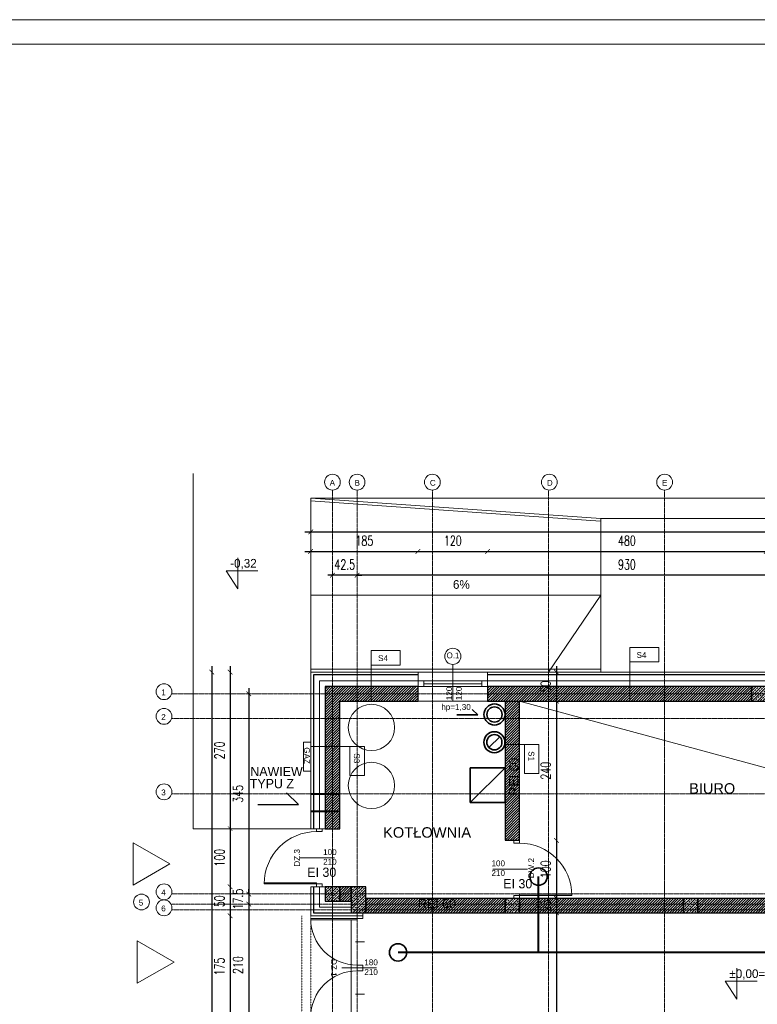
# Model space of a CAD drawing. Header units: millimetres. Extents: x -115268 to 140687, y -37779 to 24471.
# Tile 95 of 256: x 51179 to 52450, y -4789 to -3092. Entities that reach past the tile are written whole.
import ezdxf
from ezdxf.enums import TextEntityAlignment as Align

# ---------------------------------------------------------------- set-up
doc = ezdxf.new("R2010")
doc.units = ezdxf.units.MM
doc.header["$PDMODE"] = 2
doc.header["$PDSIZE"] = 1
for name, pattern in [('0.5_0.5', [10, 5, -5]), ('AUSGEZOGEN', [0]), ('DASHDOT', [1, 0.5, -0.25, 0, -0.25]), ('DASHED', [19.05, 12.7, -6.35])]:
    doc.linetypes.add(name, pattern=pattern)
doc.layers.get('0').update_dxf_attribs({"lineweight": 9})
for name, color, linetype, lineweight in [('A opis', 1, 'Continuous', 13), ('A stolarka', 4, 'Continuous', 9), ('A_CIENKA', 7, 'Continuous', 9), ('A_HATCH', 8, 'Continuous', 9), ('A_IZOLACJA', 8, 'ZIGZAG', 9), ('A_KONSTRUKCJA', 3, 'Continuous', 25), ('A_MUROWANE', 30, 'Continuous', 25), ('A_OSIE', 1, 'DASHDOT', 9), ('A_PRZERYW', 8, 'DASHED', 9), ('A_WIDOK', 253, 'Continuous', 9), ('\x9dciany', 7, 'Continuous', 9)]:
    doc.layers.add(name, color=color, linetype=linetype, lineweight=lineweight)
doc.layers.add('A_WYMIAR', color=253, linetype='Continuous', lineweight=5, transparency=0.2)
doc.styles.add('Arial', font='arial.ttf')
doc.styles.add('Arial CE', font='arial.ttf')
doc.styles.add('romans 1-100', font='romans.shx', dxfattribs={"width": 0.7, "height": 17})
doc.linetypes.add('ZIGZAG', pattern='A,0.00254,-5.08,[131,ltypeshp.shx,S=5.08,R=0,X=-5.08,Y=0],-10.16,[131,ltypeshp.shx,S=5.08,R=180,X=5.08,Y=0],-5.08', length=20.32254)
doc.dimstyles.new('___SKALA_1_100', dxfattribs={"dimscale": 10, "dimtxt": 17, "dimasz": 0.8, "dimexe": 2, "dimexo": 2, "dimgap": 1, "dimtad": 1, "dimdec": 4, "dimrnd": 0.5, "dimdsep": 46, "dimtxsty": 'romans 1-100', "dimblk": 'ARCHTICK', "dimcen": 0.1, "dimdle": 1, "dimse1": 1, "dimse2": 1, "dimadec": 0, "dimazin": 0, "dimtfac": 1, "dimtdec": 4, "dimtix": 1, "dimtmove": 0, "dimatfit": 3, "dimldrblk": 'ARCHTICK', "dimfxl": 6, "dimfxlon": 1, "dimtolj": 1, "dimarcsym": 0})
pattern_1 = [(45, (0, -25), (-4.4901, 4.4901), []), (45, (4.49, -25), (-4.4901, 4.4901), [3.175, -1.5875])]

# ---------------------------------------------------------------- blocks, each defined once
blk = doc.blocks.new('AnonymMegaMac_nNn034')
at = {"layer": 'A stolarka', "color": 3, "linetype": 'AUSGEZOGEN', "lineweight": 0}
blk.add_line((37997.8, -7034.6), (37982.8, -7034.6), dxfattribs=at)
at = {"layer": 'A stolarka', "color": 7, "linetype": 'AUSGEZOGEN', "lineweight": 0}
for points in [[(37985.3, -6989.6), (37985.3, -6984.6), (37995.3, -6984.6), (37995.3, -6989.6)], [(37985.3, -7084.6), (37985.3, -7079.6), (37995.3, -7079.6), (37995.3, -7084.6)], [(37995.3, -7079.6), (37995.3, -7077.6), (38085.3, -7077.6), (38085.3, -7079.6)]]:
    blk.add_lwpolyline(points, close=True, dxfattribs=at)
at = {"layer": 'A stolarka', "color": 8, "linetype": 'AUSGEZOGEN', "lineweight": 0}
blk.add_arc((37995.3, -7079.6), 90, 360, 90, dxfattribs=at)
blk = doc.blocks.new('AnonymMegaMac_nNn045')
at = {"layer": 'A stolarka', "color": 3, "linetype": 'AUSGEZOGEN', "lineweight": 0}
blk.add_line((37642.8, -7014.6), (37657.8, -7014.6), dxfattribs=at)
at = {"layer": 'A stolarka', "color": 7, "linetype": 'AUSGEZOGEN', "lineweight": 0}
for points in [[(37655.3, -6969.6), (37655.3, -6964.6), (37645.3, -6964.6), (37645.3, -6969.6)], [(37645.3, -7059.6), (37645.3, -7057.6), (37555.3, -7057.6), (37555.3, -7059.6)], [(37655.3, -7064.6), (37655.3, -7059.6), (37645.3, -7059.6), (37645.3, -7064.6)]]:
    blk.add_lwpolyline(points, close=True, dxfattribs=at)
at = {"layer": 'A stolarka', "color": 8, "linetype": 'AUSGEZOGEN', "lineweight": 0}
blk.add_arc((37645.3, -7059.6), 90, 90, 180, dxfattribs=at)
blk = doc.blocks.new('AnonymMegaMac_nNn055')
at = {"layer": 'A stolarka', "color": 3, "linetype": 'AUSGEZOGEN', "lineweight": 0}
blk.add_line((37712.8, -7159.6), (37727.8, -7159.6), dxfattribs=at)
at = {"layer": 'A stolarka', "color": 7, "linetype": 'AUSGEZOGEN', "lineweight": 0}
for points in [[(37715.3, -7119.6), (37715.3, -7121.6), (37635.3, -7121.6), (37635.3, -7119.6)], [(37725.3, -7114.6), (37725.3, -7119.6), (37715.3, -7119.6), (37715.3, -7114.6)], [(37725.3, -7199.6), (37725.3, -7204.6), (37715.3, -7204.6), (37715.3, -7199.6)]]:
    blk.add_lwpolyline(points, close=True, dxfattribs=at)
at = {"layer": 'A stolarka', "color": 8, "linetype": 'AUSGEZOGEN', "lineweight": 0}
blk.add_arc((37715.3, -7119.6), 80, 180, 270, dxfattribs=at)
blk = doc.blocks.new('AnonymMegaMac_nNn056')
at = {"layer": 'A stolarka', "color": 3, "linetype": 'AUSGEZOGEN', "lineweight": 0}
blk.add_line((37712.8, -7249.6), (37727.8, -7249.6), dxfattribs=at)
at = {"layer": 'A stolarka', "color": 7, "linetype": 'AUSGEZOGEN', "lineweight": 0}
for points in [[(37725.3, -7209.6), (37725.3, -7204.6), (37715.3, -7204.6), (37715.3, -7209.6)], [(37715.3, -7289.6), (37715.3, -7287.6), (37635.3, -7287.6), (37635.3, -7289.6)], [(37725.3, -7294.6), (37725.3, -7289.6), (37715.3, -7289.6), (37715.3, -7294.6)]]:
    blk.add_lwpolyline(points, close=True, dxfattribs=at)
at = {"layer": 'A stolarka', "color": 8, "linetype": 'AUSGEZOGEN', "lineweight": 0}
blk.add_arc((37715.3, -7289.6), 80, 90, 180, dxfattribs=at)
blk = doc.blocks.new('_ArchTick')
at = {"color": 0, "linetype": 'ByBlock', "const_width": 0.15}
blk.add_lwpolyline([(-0.5, -0.5), (0.5, 0.5)], dxfattribs=at)
blk = doc.blocks.new('*D305')
at = {"layer": 'A_WYMIAR', "color": 0, "lineweight": -2, "transparency": 16777216}
blk.add_line((51670.5, -3975.1), (54060.5, -3975.1), dxfattribs=at)
at = {"layer": 'Defpoints', "color": 0, "transparency": 16777216}
for p in [(54050.5, -3975.1), (51680.5, -4216.6), (54050.5, -4216.6)]:
    blk.add_point(p, dxfattribs=at)
at = {"layer": 'A_WYMIAR', "color": 0, "lineweight": -2, "transparency": 16777216, "xscale": 8, "yscale": 8, "zscale": 8, "rotation": 180}
blk.add_blockref('_ArchTick', (51680.5, -3975.1), dxfattribs=at)
at = {"layer": 'A_WYMIAR', "color": 0, "lineweight": -2, "transparency": 16777216, "xscale": 8, "yscale": 8, "zscale": 8}
blk.add_blockref('_ArchTick', (54050.5, -3975.1), dxfattribs=at)
at = {"layer": 'A_WYMIAR', "color": 0, "transparency": 16777216, "insert": (52865.5, -3956.6), "char_height": 17, "attachment_point": 5, "style": 'romans 1-100'}
blk.add_mtext('\\A1;2370', dxfattribs=at)
blk = doc.blocks.new('*D306')
at = {"layer": 'A_WYMIAR', "color": 0, "lineweight": -2, "transparency": 16777216}
blk.add_line((51670.5, -4008.7), (51875.5, -4008.7), dxfattribs=at)
at = {"layer": 'Defpoints', "color": 0, "transparency": 16777216}
for p in [(51865.5, -4008.7), (51680.5, -4216.6), (51865.5, -4216.6)]:
    blk.add_point(p, dxfattribs=at)
at = {"layer": 'A_WYMIAR', "color": 0, "lineweight": -2, "transparency": 16777216, "xscale": 8, "yscale": 8, "zscale": 8, "rotation": 180}
blk.add_blockref('_ArchTick', (51680.5, -4008.7), dxfattribs=at)
at = {"layer": 'A_WYMIAR', "color": 0, "lineweight": -2, "transparency": 16777216, "xscale": 8, "yscale": 8, "zscale": 8}
blk.add_blockref('_ArchTick', (51865.5, -4008.7), dxfattribs=at)
at = {"layer": 'A_WYMIAR', "color": 0, "transparency": 16777216, "insert": (51773, -3990.2), "char_height": 17, "attachment_point": 5, "style": 'romans 1-100'}
blk.add_mtext('\\A1;185', dxfattribs=at)
blk = doc.blocks.new('*D307')
at = {"layer": 'A_WYMIAR', "color": 0, "lineweight": -2, "transparency": 16777216}
blk.add_line((51855.5, -4008.7), (51995.5, -4008.7), dxfattribs=at)
at = {"layer": 'Defpoints', "color": 0, "transparency": 16777216}
for p in [(51985.5, -4008.7), (51865.5, -4216.6), (51985.5, -4216.6)]:
    blk.add_point(p, dxfattribs=at)
at = {"layer": 'A_WYMIAR', "color": 0, "lineweight": -2, "transparency": 16777216, "xscale": 8, "yscale": 8, "zscale": 8, "rotation": 180}
blk.add_blockref('_ArchTick', (51865.5, -4008.7), dxfattribs=at)
at = {"layer": 'A_WYMIAR', "color": 0, "lineweight": -2, "transparency": 16777216, "xscale": 8, "yscale": 8, "zscale": 8}
blk.add_blockref('_ArchTick', (51985.5, -4008.7), dxfattribs=at)
at = {"layer": 'A_WYMIAR', "color": 0, "transparency": 16777216, "insert": (51925.5, -3990.2), "char_height": 17, "attachment_point": 5, "style": 'romans 1-100'}
blk.add_mtext('\\A1;120', dxfattribs=at)
blk = doc.blocks.new('*D308')
at = {"layer": 'A_WYMIAR', "color": 0, "lineweight": -2, "transparency": 16777216}
blk.add_line((51975.5, -4008.7), (52475.5, -4008.7), dxfattribs=at)
at = {"layer": 'Defpoints', "color": 0, "transparency": 16777216}
for p in [(52465.5, -4008.7), (51985.5, -4216.6), (52465.5, -4216.6)]:
    blk.add_point(p, dxfattribs=at)
at = {"layer": 'A_WYMIAR', "color": 0, "lineweight": -2, "transparency": 16777216, "xscale": 8, "yscale": 8, "zscale": 8, "rotation": 180}
blk.add_blockref('_ArchTick', (51985.5, -4008.7), dxfattribs=at)
at = {"layer": 'A_WYMIAR', "color": 0, "lineweight": -2, "transparency": 16777216, "xscale": 8, "yscale": 8, "zscale": 8}
blk.add_blockref('_ArchTick', (52465.5, -4008.7), dxfattribs=at)
at = {"layer": 'A_WYMIAR', "color": 0, "transparency": 16777216, "insert": (52225.5, -3990.2), "char_height": 17, "attachment_point": 5, "style": 'romans 1-100'}
blk.add_mtext('\\A1;480', dxfattribs=at)
blk = doc.blocks.new('*D326')
at = {"layer": 'A_WYMIAR', "color": 0, "lineweight": -2, "transparency": 16777216}
blk.add_line((52700.5, -4049.8), (51750.5, -4049.8), dxfattribs=at)
at = {"layer": 'Defpoints', "color": 0, "transparency": 16777216}
for p in [(51760.5, -4049.8), (51760.5, -4254.1), (52690.5, -4254.1)]:
    blk.add_point(p, dxfattribs=at)
at = {"layer": 'A_WYMIAR', "color": 0, "lineweight": -2, "transparency": 16777216, "xscale": 8, "yscale": 8, "zscale": 8, "rotation": 180}
blk.add_blockref('_ArchTick', (51760.5, -4049.8), dxfattribs=at)
at = {"layer": 'A_WYMIAR', "color": 0, "lineweight": -2, "transparency": 16777216, "xscale": 8, "yscale": 8, "zscale": 8}
blk.add_blockref('_ArchTick', (52690.5, -4049.8), dxfattribs=at)
at = {"layer": 'A_WYMIAR', "color": 0, "transparency": 16777216, "insert": (52225.5, -4031.3), "char_height": 17, "attachment_point": 5, "style": 'romans 1-100'}
blk.add_mtext('\\A1;930', dxfattribs=at)
blk = doc.blocks.new('*D327')
at = {"layer": 'A_WYMIAR', "color": 0, "lineweight": -2, "transparency": 16777216}
for p, q in [((51718, -4049.8), (51710, -4049.8)), ((51760.5, -4049.8), (51718, -4049.8)), ((51760.5, -4049.8), (51768.5, -4049.8))]:
    blk.add_line(p, q, dxfattribs=at)
at = {"layer": 'Defpoints', "color": 0, "transparency": 16777216}
for p in [(51718, -4049.8), (51718, -4254.1), (51760.5, -4254.1)]:
    blk.add_point(p, dxfattribs=at)
at = {"layer": 'A_WYMIAR', "color": 0, "lineweight": -2, "transparency": 16777216, "xscale": 8, "yscale": 8, "zscale": 8}
blk.add_blockref('_ArchTick', (51718, -4049.8), dxfattribs=at)
at = {"layer": 'A_WYMIAR', "color": 0, "lineweight": -2, "transparency": 16777216, "xscale": 8, "yscale": 8, "zscale": 8, "rotation": 180}
blk.add_blockref('_ArchTick', (51760.5, -4049.8), dxfattribs=at)
at = {"layer": 'A_WYMIAR', "color": 0, "transparency": 16777216, "insert": (51739.2, -4031.3), "char_height": 17, "attachment_point": 5, "style": 'romans 1-100'}
blk.add_mtext('\\A1;42.5', dxfattribs=at)
blk = doc.blocks.new('*D328')
at = {"layer": 'A_WYMIAR', "color": 0, "lineweight": -2, "transparency": 16777216}
blk.add_line((51510.1, -4206.6), (51510.1, -6646.6), dxfattribs=at)
at = {"layer": 'Defpoints', "color": 0, "transparency": 16777216}
for p in [(51680.5, -4216.6), (51510.1, -6636.6), (52680.5, -6636.6)]:
    blk.add_point(p, dxfattribs=at)
at = {"layer": 'A_WYMIAR', "color": 0, "lineweight": -2, "transparency": 16777216, "xscale": 8, "yscale": 8, "zscale": 8}
for p, rotation in [((51510.1, -4216.6), 90), ((51510.1, -6636.6), 270)]:
    blk.add_blockref('_ArchTick', p, dxfattribs=dict(at, rotation=rotation))
at = {"layer": 'A_WYMIAR', "color": 0, "transparency": 16777216, "insert": (51491.6, -5426.6), "char_height": 17, "attachment_point": 5, "rotation": 90, "style": 'romans 1-100'}
blk.add_mtext('\\A1;2420', dxfattribs=at)
blk = doc.blocks.new('*D185')
at = {"layer": 'A_WYMIAR', "color": 0, "lineweight": -2, "transparency": 16777216}
blk.add_line((51541.8, -4206.6), (51541.8, -4496.6), dxfattribs=at)
at = {"layer": 'Defpoints', "color": 0, "transparency": 16777216}
for p in [(51680.5, -4216.6), (51541.8, -4486.6), (51680.5, -4486.6)]:
    blk.add_point(p, dxfattribs=at)
at = {"layer": 'A_WYMIAR', "color": 0, "lineweight": -2, "transparency": 16777216, "xscale": 8, "yscale": 8, "zscale": 8}
for p, rotation in [((51541.8, -4216.6), 90), ((51541.8, -4486.6), 270)]:
    blk.add_blockref('_ArchTick', p, dxfattribs=dict(at, rotation=rotation))
at = {"layer": 'A_WYMIAR', "color": 0, "transparency": 16777216, "insert": (51523.3, -4351.6), "char_height": 17, "attachment_point": 5, "rotation": 90, "style": 'romans 1-100'}
blk.add_mtext('\\A1;270', dxfattribs=at)
blk = doc.blocks.new('*D186')
at = {"layer": 'A_WYMIAR', "color": 0, "lineweight": -2, "transparency": 16777216}
blk.add_line((51541.8, -4476.6), (51541.8, -4596.6), dxfattribs=at)
at = {"layer": 'Defpoints', "color": 0, "transparency": 16777216}
for p in [(51680.5, -4486.6), (51541.8, -4586.6), (51680.5, -4586.6)]:
    blk.add_point(p, dxfattribs=at)
at = {"layer": 'A_WYMIAR', "color": 0, "lineweight": -2, "transparency": 16777216, "xscale": 8, "yscale": 8, "zscale": 8}
for p, rotation in [((51541.8, -4486.6), 90), ((51541.8, -4586.6), 270)]:
    blk.add_blockref('_ArchTick', p, dxfattribs=dict(at, rotation=rotation))
at = {"layer": 'A_WYMIAR', "color": 0, "transparency": 16777216, "insert": (51523.3, -4536.6), "char_height": 17, "attachment_point": 5, "rotation": 90, "style": 'romans 1-100'}
blk.add_mtext('\\A1;100', dxfattribs=at)
blk = doc.blocks.new('*D187')
at = {"layer": 'A_WYMIAR', "color": 0, "lineweight": -2, "transparency": 16777216}
blk.add_line((51541.8, -4576.6), (51541.8, -4646.6), dxfattribs=at)
at = {"layer": 'Defpoints', "color": 0, "transparency": 16777216}
for p in [(51680.5, -4586.6), (51541.8, -4636.6), (51680.5, -4636.6)]:
    blk.add_point(p, dxfattribs=at)
at = {"layer": 'A_WYMIAR', "color": 0, "lineweight": -2, "transparency": 16777216, "xscale": 8, "yscale": 8, "zscale": 8}
for p, rotation in [((51541.8, -4586.6), 90), ((51541.8, -4636.6), 270)]:
    blk.add_blockref('_ArchTick', p, dxfattribs=dict(at, rotation=rotation))
at = {"layer": 'A_WYMIAR', "color": 0, "transparency": 16777216, "insert": (51523.3, -4611.6), "char_height": 17, "attachment_point": 5, "rotation": 90, "style": 'romans 1-100'}
blk.add_mtext('\\A1;50', dxfattribs=at)
blk = doc.blocks.new('*D188')
at = {"layer": 'A_WYMIAR', "color": 0, "lineweight": -2, "transparency": 16777216}
blk.add_line((51541.8, -4626.6), (51541.8, -4821.6), dxfattribs=at)
at = {"layer": 'Defpoints', "color": 0, "transparency": 16777216}
for p in [(51680.5, -4636.6), (51541.8, -4811.6), (51745.5, -4811.6)]:
    blk.add_point(p, dxfattribs=at)
at = {"layer": 'A_WYMIAR', "color": 0, "lineweight": -2, "transparency": 16777216, "xscale": 8, "yscale": 8, "zscale": 8}
for p, rotation in [((51541.8, -4636.6), 90), ((51541.8, -4811.6), 270)]:
    blk.add_blockref('_ArchTick', p, dxfattribs=dict(at, rotation=rotation))
at = {"layer": 'A_WYMIAR', "color": 0, "transparency": 16777216, "insert": (51523.3, -4724.1), "char_height": 17, "attachment_point": 5, "rotation": 90, "style": 'romans 1-100'}
blk.add_mtext('\\A1;175', dxfattribs=at)
blk = doc.blocks.new('*D208')
at = {"layer": 'A_WYMIAR', "color": 0, "lineweight": -2, "transparency": 16777216}
blk.add_line((51573.7, -4244.1), (51573.7, -4609.1), dxfattribs=at)
at = {"layer": 'Defpoints', "color": 0, "transparency": 16777216}
for p in [(51718, -4254.1), (51573.7, -4599.1), (51760.5, -4599.1)]:
    blk.add_point(p, dxfattribs=at)
at = {"layer": 'A_WYMIAR', "color": 0, "lineweight": -2, "transparency": 16777216, "xscale": 8, "yscale": 8, "zscale": 8}
for p, rotation in [((51573.7, -4254.1), 90), ((51573.7, -4599.1), 270)]:
    blk.add_blockref('_ArchTick', p, dxfattribs=dict(at, rotation=rotation))
at = {"layer": 'A_WYMIAR', "color": 0, "transparency": 16777216, "insert": (51555.2, -4426.6), "char_height": 17, "attachment_point": 5, "rotation": 90, "style": 'romans 1-100'}
blk.add_mtext('\\A1;345', dxfattribs=at)
blk = doc.blocks.new('*D209')
at = {"layer": 'A_WYMIAR', "color": 0, "lineweight": -2, "transparency": 16777216}
for p, q in [((51573.7, -4599.1), (51573.7, -4591.1)), ((51573.7, -4599.1), (51573.7, -4616.6)), ((51573.7, -4616.6), (51573.7, -4624.6))]:
    blk.add_line(p, q, dxfattribs=at)
at = {"layer": 'Defpoints', "color": 0, "transparency": 16777216}
for p in [(51760.5, -4599.1), (51573.7, -4616.6), (51760.5, -4616.6)]:
    blk.add_point(p, dxfattribs=at)
at = {"layer": 'A_WYMIAR', "color": 0, "lineweight": -2, "transparency": 16777216, "xscale": 8, "yscale": 8, "zscale": 8}
for p, rotation in [((51573.7, -4599.1), 270), ((51573.7, -4616.6), 90)]:
    blk.add_blockref('_ArchTick', p, dxfattribs=dict(at, rotation=rotation))
at = {"layer": 'A_WYMIAR', "color": 0, "transparency": 16777216, "insert": (51555.2, -4607.9), "char_height": 17, "attachment_point": 5, "rotation": 90, "style": 'romans 1-100'}
blk.add_mtext('\\A1;17.5', dxfattribs=at)
blk = doc.blocks.new('*D210')
at = {"layer": 'A_WYMIAR', "color": 0, "lineweight": -2, "transparency": 16777216}
blk.add_line((51573.7, -4606.6), (51573.7, -4836.6), dxfattribs=at)
at = {"layer": 'Defpoints', "color": 0, "transparency": 16777216}
for p in [(51760.5, -4616.6), (51573.7, -4826.6), (51760.5, -4826.6)]:
    blk.add_point(p, dxfattribs=at)
at = {"layer": 'A_WYMIAR', "color": 0, "lineweight": -2, "transparency": 16777216, "xscale": 8, "yscale": 8, "zscale": 8}
for p, rotation in [((51573.7, -4616.6), 90), ((51573.7, -4826.6), 270)]:
    blk.add_blockref('_ArchTick', p, dxfattribs=dict(at, rotation=rotation))
at = {"layer": 'A_WYMIAR', "color": 0, "transparency": 16777216, "insert": (51555.2, -4721.6), "char_height": 17, "attachment_point": 5, "rotation": 90, "style": 'romans 1-100'}
blk.add_mtext('\\A1;210', dxfattribs=at)
blk = doc.blocks.new('*D221')
at = {"layer": 'A_WYMIAR', "color": 0, "lineweight": -2, "transparency": 16777216}
blk.add_line((51670.5, -7123.6), (54060.5, -7123.6), dxfattribs=at)
at = {"layer": 'Defpoints', "color": 0, "transparency": 16777216}
for p in [(51680.5, -4432.3), (54050.5, -6032.3), (54050.5, -7123.6)]:
    blk.add_point(p, dxfattribs=at)
at = {"layer": 'A_WYMIAR', "color": 0, "lineweight": -2, "transparency": 16777216, "xscale": 8, "yscale": 8, "zscale": 8, "rotation": 180}
blk.add_blockref('_ArchTick', (51680.5, -7123.6), dxfattribs=at)
at = {"layer": 'A_WYMIAR', "color": 0, "lineweight": -2, "transparency": 16777216, "xscale": 8, "yscale": 8, "zscale": 8}
blk.add_blockref('_ArchTick', (54050.5, -7123.6), dxfattribs=at)
at = {"layer": 'A_WYMIAR', "color": 0, "transparency": 16777216, "insert": (52865.5, -7105.1), "char_height": 17, "attachment_point": 5, "style": 'romans 1-100'}
blk.add_mtext('\\A1;2370', dxfattribs=at)
blk = doc.blocks.new('*D280')
at = {"layer": 'A_WYMIAR', "color": 0, "lineweight": -2, "transparency": 16777216}
blk.add_line((52104, -4206.6), (52104, -4276.6), dxfattribs=at)
at = {"layer": 'Defpoints', "color": 0, "transparency": 16777216}
for p in [(52104, -4216.6), (52104, -4266.6), (52104, -4266.6)]:
    blk.add_point(p, dxfattribs=at)
at = {"layer": 'A_WYMIAR', "color": 0, "lineweight": -2, "transparency": 16777216, "xscale": 8, "yscale": 8, "zscale": 8}
for p, rotation in [((52104, -4216.6), 90), ((52104, -4266.6), 270)]:
    blk.add_blockref('_ArchTick', p, dxfattribs=dict(at, rotation=rotation))
at = {"layer": 'A_WYMIAR', "color": 0, "transparency": 16777216, "insert": (52085.5, -4241.6), "char_height": 17, "attachment_point": 5, "rotation": 90, "style": 'romans 1-100'}
blk.add_mtext('\\A1;50', dxfattribs=at)
blk = doc.blocks.new('*D281')
at = {"layer": 'A_WYMIAR', "color": 0, "lineweight": -2, "transparency": 16777216}
blk.add_line((52104, -4256.6), (52104, -4516.6), dxfattribs=at)
at = {"layer": 'Defpoints', "color": 0, "transparency": 16777216}
for p in [(52104, -4266.6), (52035.5, -4506.6), (52104, -4506.6)]:
    blk.add_point(p, dxfattribs=at)
at = {"layer": 'A_WYMIAR', "color": 0, "lineweight": -2, "transparency": 16777216, "xscale": 8, "yscale": 8, "zscale": 8}
for p, rotation in [((52104, -4266.6), 90), ((52104, -4506.6), 270)]:
    blk.add_blockref('_ArchTick', p, dxfattribs=dict(at, rotation=rotation))
at = {"layer": 'A_WYMIAR', "color": 0, "transparency": 16777216, "insert": (52085.5, -4386.6), "char_height": 17, "attachment_point": 5, "rotation": 90, "style": 'romans 1-100'}
blk.add_mtext('\\A1;240', dxfattribs=at)
blk = doc.blocks.new('*D282')
at = {"layer": 'A_WYMIAR', "color": 0, "lineweight": -2, "transparency": 16777216}
blk.add_line((52104, -4496.6), (52104, -4616.6), dxfattribs=at)
at = {"layer": 'Defpoints', "color": 0, "transparency": 16777216}
for p in [(52035.5, -4506.6), (52056.7, -4606.6), (52104, -4606.6)]:
    blk.add_point(p, dxfattribs=at)
at = {"layer": 'A_WYMIAR', "color": 0, "lineweight": -2, "transparency": 16777216, "xscale": 8, "yscale": 8, "zscale": 8}
for p, rotation in [((52104, -4506.6), 90), ((52104, -4606.6), 270)]:
    blk.add_blockref('_ArchTick', p, dxfattribs=dict(at, rotation=rotation))
at = {"layer": 'A_WYMIAR', "color": 0, "transparency": 16777216, "insert": (52085.5, -4556.6), "char_height": 17, "attachment_point": 5, "rotation": 90, "style": 'romans 1-100'}
blk.add_mtext('\\A1;100', dxfattribs=at)
blk = doc.blocks.new('*D283')
at = {"layer": 'A_WYMIAR', "color": 0, "lineweight": -2, "transparency": 16777216}
for p, q in [((52104, -4606.6), (52104, -4598.6)), ((52104, -4606.6), (52104, -4631.6)), ((52104, -4631.6), (52104, -4639.6))]:
    blk.add_line(p, q, dxfattribs=at)
at = {"layer": 'Defpoints', "color": 0, "transparency": 16777216}
for p in [(52056.7, -4606.6), (52056.7, -4631.6), (52104, -4631.6)]:
    blk.add_point(p, dxfattribs=at)
at = {"layer": 'A_WYMIAR', "color": 0, "lineweight": -2, "transparency": 16777216, "xscale": 8, "yscale": 8, "zscale": 8}
for p, rotation in [((52104, -4606.6), 270), ((52104, -4631.6), 90)]:
    blk.add_blockref('_ArchTick', p, dxfattribs=dict(at, rotation=rotation))
at = {"layer": 'A_WYMIAR', "color": 0, "transparency": 16777216, "insert": (52085.5, -4619.1), "char_height": 17, "attachment_point": 5, "rotation": 90, "style": 'romans 1-100'}
blk.add_mtext('\\A1;25', dxfattribs=at)
blk = doc.blocks.new('*D284')
at = {"layer": 'A_WYMIAR', "color": 0, "lineweight": -2, "transparency": 16777216}
blk.add_line((52104, -4621.6), (52104, -6556.6), dxfattribs=at)
at = {"layer": 'Defpoints', "color": 0, "transparency": 16777216}
for p in [(52056.7, -4631.6), (52100.5, -6546.6), (52104, -6546.6)]:
    blk.add_point(p, dxfattribs=at)
at = {"layer": 'A_WYMIAR', "color": 0, "lineweight": -2, "transparency": 16777216, "xscale": 8, "yscale": 8, "zscale": 8}
for p, rotation in [((52104, -4631.6), 90), ((52104, -6546.6), 270)]:
    blk.add_blockref('_ArchTick', p, dxfattribs=dict(at, rotation=rotation))
at = {"layer": 'A_WYMIAR', "color": 0, "transparency": 16777216, "insert": (52085.5, -5589.1), "char_height": 17, "attachment_point": 5, "rotation": 90, "style": 'romans 1-100'}
blk.add_mtext('\\A1;1915', dxfattribs=at)
blk = doc.blocks.new('*D553')
at = {"layer": 'A_WYMIAR', "color": 0, "lineweight": -2, "transparency": 16777216}
blk.add_line((51755.5, -5888.2), (51670.5, -5888.2), dxfattribs=at)
at = {"layer": 'Defpoints', "color": 0, "transparency": 16777216}
for p in [(51680.5, -4636.6), (51745.5, -5826.6), (51680.5, -5888.2)]:
    blk.add_point(p, dxfattribs=at)
at = {"layer": 'A_WYMIAR', "color": 0, "lineweight": -2, "transparency": 16777216, "xscale": 8, "yscale": 8, "zscale": 8, "rotation": 180}
blk.add_blockref('_ArchTick', (51680.5, -5888.2), dxfattribs=at)
at = {"layer": 'A_WYMIAR', "color": 0, "lineweight": -2, "transparency": 16777216, "xscale": 8, "yscale": 8, "zscale": 8}
blk.add_blockref('_ArchTick', (51745.5, -5888.2), dxfattribs=at)
at = {"layer": 'A_WYMIAR', "color": 0, "transparency": 16777216, "insert": (51713, -5869.7), "char_height": 17, "attachment_point": 5, "style": 'romans 1-100'}
blk.add_mtext('\\A1;65', dxfattribs=at)
blk = doc.blocks.new('*U2074')
at = {"lineweight": 5, "ltscale": 0.25}
h = blk.add_hatch(dxfattribs=at)
h.set_pattern_fill('ANSI33', color=256, style=0)
h.set_pattern_definition(pattern_1)
h.paths.add_polyline_path([(0, 0), (0, -25), (25, -25), (25, 0)])
blk.add_lwpolyline([(0, 0), (0, -25), (25, -25), (25, 0)], close=True)
blk = doc.blocks.new('*U2072')
at = {"lineweight": 5, "ltscale": 0.25}
h = blk.add_hatch(dxfattribs=at)
h.set_pattern_fill('ANSI33', color=256, style=0)
h.set_pattern_definition(pattern_1)
h.paths.add_polyline_path([(0, 0), (0, -45), (25, -45), (25, 0)])
blk.add_lwpolyline([(0, 0), (0, -45), (25, -45), (25, 0)], close=True)
blk = doc.blocks.new('1 słupy parter Wola swietlica')
for name, p in [('*U2074', (722.5, 12.5)), ('*U2074', (-12.5, -332.5)), ('*U2072', (32.5, -332.5)), ('*U2074', (297.5, -352.5)), ('*U2074', (605, -352.5))]:
    blk.add_blockref(name, p)

msp = doc.modelspace()

# ---------------------------------------------------------------- hatches: boundary and pattern name
at = {"layer": 'A_HATCH', "transparency": 33554687}
h = msp.add_hatch(dxfattribs=at)
h.set_pattern_fill('ANSI31', color=256, angle=-2e-14)
h.paths.add_polyline_path([(51730.46936, -4266.62645), (51865.46936, -4266.62645), (51865.46936, -4241.62645), (51705.46936, -4241.62645), (51705.46936, -4486.62645), (51730.46936, -4486.62645)])
h.paths.add_polyline_path([(52440.46936, -4241.62645), (51985.46936, -4241.62645), (51985.46936, -4266.62645), (52440.46936, -4266.62645)])
h.paths.add_polyline_path([(52835.46936, -4266.62645), (52835.46936, -4241.62645), (52647.96936, -4241.62645), (52647.96936, -4266.62645)])
h = msp.add_hatch(dxfattribs=at)
h.set_pattern_fill('ANSI31', color=256, angle=-2e-14)
h.paths.add_polyline_path([(52040.46936, -4266.62645), (52015.46936, -4266.62645), (52015.46936, -4506.62645), (52040.46936, -4506.62645)])
h.paths.add_polyline_path([(52015.46936, -4631.62645), (52015.46936, -4606.62645), (51775.46936, -4606.62645), (51775.46936, -4631.62645)])
h.paths.add_polyline_path([(52322.96936, -4631.62645), (52322.96936, -4606.62645), (52040.46936, -4606.62645), (52040.46936, -4631.62645)])
h.paths.add_polyline_path([(52347.96936, -4606.62645), (52347.96936, -4631.62645), (52650.46936, -4631.62645), (52650.46936, -4606.62645)])
h = msp.add_hatch(dxfattribs=at)
h.set_pattern_fill('ANSI31', color=256, angle=-2e-14)
h.paths.add_polyline_path([(51750.46936, -4586.62645), (51730.46936, -4586.62645), (51730.46936, -4611.62645), (51750.46936, -4611.62645)])

# ---------------------------------------------------------------- linework, layer by layer
at = {"ltscale": 0.5}
for points in [[(51865.46936, -4266.62645), (51985.46936, -4266.62645)], [(51760.46936, -4636.62645), (51760.46936, -4631.62645)], [(51770.46936, -4636.62645), (51770.46936, -4631.62645)]]:
    msp.add_lwpolyline(points, dxfattribs=at)
at = {"layer": 'A opis', "color": 0, "ltscale": 0.5}
for p, q in [((51662.04438, -4536.62645), (51721.5421, -4536.62645)), ((51994.67654, -4556.62645), (52054.17425, -4556.62645)), ((51734.44947, -4726.62645), (51793.94719, -4726.62645))]:
    msp.add_line(p, q, dxfattribs=at)
at = {"layer": 'A stolarka'}
for p, q in [((51865.46936, -4231.62645), (51985.46936, -4231.62645)), ((51865.46936, -4241.62645), (51985.46936, -4241.62645)), ((51875.46936, -4236.62645), (51975.46936, -4236.62645))]:
    msp.add_line(p, q, dxfattribs=at)
for points in [[(51875.46936, -4241.62645), (51875.46936, -4231.62645), (51865.46936, -4231.62645), (51865.46936, -4241.62645), (51875.46936, -4241.62645)], [(51985.46936, -4241.62645), (51985.46936, -4231.62645), (51975.46936, -4231.62645), (51975.46936, -4241.62645), (51985.46936, -4241.62645)]]:
    msp.add_lwpolyline(points, dxfattribs=at)
at = {"layer": 'A_CIENKA'}
for p, q in [((51477.96936, -3874.33545), (51477.96936, -4486.62645)), ((51554.75191, -4019.60521), (51554.75191, -4073.03335)), ((51554.75191, -4042.25027), (51534.75191, -4042.25027)), ((51534.75191, -4042.25027), (51554.75191, -4073.03335)), ((51554.75191, -4042.25027), (51589.6623, -4042.25027)), ((52415.15052, -4726.98399), (52415.15052, -4780.41213)), ((52415.15052, -4749.62905), (52395.15052, -4749.62905)), ((52395.15052, -4749.62905), (52415.15052, -4780.41213)), ((52415.15052, -4749.62905), (52450.06091, -4749.62905))]:
    msp.add_line(p, q, dxfattribs=at)
msp.add_lwpolyline([(49907.66685, -3092.13865), (55847.66685, -3092.13865), (55847.66685, -7292.56722), (49907.66685, -7292.56722), (49907.66685, -3092.13865)], dxfattribs=at)
for points in [[(50162.23828, -3134.56722), (55799.31832, -3134.56722), (55799.31832, -7250.13865), (50162.23828, -7250.13865)], [(51437.77807, -4547.43008), (51374.39225, -4510.83426), (51374.39225, -4584.0259)], [(51445.05311, -4716.4951), (51381.66729, -4679.89928), (51381.66729, -4753.09092)]]:
    msp.add_lwpolyline(points, close=True, dxfattribs=at)
at = {"layer": 'A_CIENKA', "color": 40, "ltscale": 10, "true_color": 0xf8d731}
msp.add_lwpolyline([(51680.46936, -4387.2427), (51680.46936, -4337.2427), (51667.96936, -4337.2427), (51667.96936, -4387.2427)], close=True, dxfattribs=at)
at = {"layer": 'A_IZOLACJA', "ltscale": 0.015}
for points in [[(51865.46936, -4231.62645), (51695.46936, -4231.62645), (51695.46936, -4486.62645)], [(52465.46936, -4231.62645), (51985.46936, -4231.62645)], [(51695.46936, -4586.62645), (51695.46936, -4621.62645), (51750.46936, -4621.62645)]]:
    msp.add_lwpolyline(points, dxfattribs=at)
at = {"layer": 'A_KONSTRUKCJA', "color": 240, "linetype": 'DASHED', "lineweight": 40, "ltscale": 0.05, "true_color": 0xed1f24}
for p, q in [((52073.1914, -4699.875), (52073.1914, -4569.09725)), ((53911.97665, -4699.875), (51831.05743, -4699.875))]:
    msp.add_line(p, q, dxfattribs=at)
at = {"layer": 'A_KONSTRUKCJA'}
for points in [[(51865.46936, -4221.62645), (51685.46936, -4221.62645), (51685.46936, -4486.62645)], [(52465.46936, -4221.62645), (51985.46936, -4221.62645)], [(51685.46936, -4586.62645), (51685.46936, -4631.62645), (51760.46936, -4631.62645)]]:
    msp.add_lwpolyline(points, dxfattribs=at)
at = {"layer": 'A_MUROWANE'}
for points in [[(51865.46936, -4266.62645), (51865.46936, -4241.62645), (51705.46936, -4241.62645), (51705.46936, -4486.62645), (51730.46936, -4486.62645), (51730.46936, -4266.62645), (51865.46936, -4266.62645)], [(51985.46936, -4241.62645), (51985.46936, -4266.62645), (52440.46936, -4266.62645), (52440.46936, -4241.62645), (51985.46936, -4241.62645)], [(52015.46936, -4266.62645), (52015.46936, -4506.62645), (52040.46936, -4506.62645), (52040.46936, -4266.62645)]]:
    msp.add_lwpolyline(points, dxfattribs=at)
at = {"layer": 'A_MUROWANE', "ltscale": 0.5}
for points in [[(51730.46936, -4611.62645), (51750.46936, -4611.62645), (51750.46936, -4586.62645), (51730.46936, -4586.62645)], [(52015.46936, -4606.62645), (51775.46936, -4606.62645), (51775.46936, -4631.62645), (52015.46936, -4631.62645)], [(52322.96936, -4606.62645), (52040.46936, -4606.62645), (52040.46936, -4631.62645), (52322.96936, -4631.62645)], [(52650.46936, -4606.62645), (52347.96936, -4606.62645), (52347.96936, -4631.62645), (52650.46936, -4631.62645)]]:
    msp.add_lwpolyline(points, close=True, dxfattribs=at)
at = {"layer": 'A_OSIE', "ltscale": 0.3, "transparency": 33554559}
for p, q in [((51717.96936, -3902.99015), (51717.96936, -7140.05215)), ((51760.46936, -3902.99015), (51760.46936, -7140.05215)), ((51890.48473, -7140.05406), (51890.22254, -3902.9901)), ((52090.46936, -7140.12585), (52090.46936, -3902.91644)), ((52290.46936, -7140.05215), (52290.46936, -3902.99015)), ((51440.84596, -4254.12645), (54342.57351, -4254.12645)), ((54341.80835, -4296.62645), (51440.84596, -4296.62645)), ((54341.80835, -4426.62645), (51440.84596, -4426.62645)), ((51440.84596, -4599.12645), (54341.80835, -4599.12645)), ((54343.66416, -4616.62645), (51440.84596, -4616.62645)), ((54341.80835, -4626.62645), (51440.84596, -4626.62645))]:
    msp.add_line(p, q, dxfattribs=at)
at = {"layer": 'A_PRZERYW', "ltscale": 0.01}
msp.add_lwpolyline([(52680.46936, -6566.62645), (51750.46936, -6566.62645), (51750.46936, -4643.62645)], dxfattribs=at)
at = {"layer": 'A_WIDOK', "linetype": '0.5_0.5', "ltscale": 0.02}
for p, q in [((51665.46936, -4636.62645), (51665.46936, -6651.62645)), ((51680.46936, -4636.62645), (51680.46936, -6636.62645))]:
    msp.add_line(p, q, dxfattribs=at)
at = {"layer": 'A_WYMIAR', "color": 0, "ltscale": 0.5}
for p, q in [((52180.46936, -4084.07989), (51680.46936, -4084.07989)), ((52180.46936, -4084.07989), (52090.46936, -4216.62645)), ((51680.46936, -4216.62645), (51680.46936, -4211.62645)), ((51680.46936, -4211.62645), (52180.46936, -4211.62645))]:
    msp.add_line(p, q, dxfattribs=at)
at = {"layer": 'A_WYMIAR', "ltscale": 10}
msp.add_line((51925.46936, -4203.37608), (51925.46936, -4266.62645), dxfattribs=at)
at = {"layer": 'A_WYMIAR', "color": 7, "lineweight": 35}
for p, q in [((51932.50632, -4290.212), (51968.84841, -4290.50274)), ((51968.84841, -4290.50274), (51958.67263, -4281.19916))]:
    msp.add_line(p, q, dxfattribs=at)
at = {"layer": 'A_WYMIAR', "color": 0, "lineweight": 35}
msp.add_line((51987.81737, -4346.85623), (52006.85085, -4327.82275), dxfattribs=at)
at = {"layer": 'A_WYMIAR', "color": 7, "lineweight": 25}
for p, q in [((51659.36327, -4445.10847), (51638.8584, -4424.6036)), ((51589.49483, -4445.10847), (51659.36327, -4445.10847))]:
    msp.add_line(p, q, dxfattribs=at)
at = {"layer": 'A_WYMIAR'}
for points in [[(52230.46936, -4266.62645), (52230.46936, -4174.17109), (52280.46936, -4174.17109), (52280.46936, -4194.17109), (52280.46936, -4199.17109), (52230.46936, -4199.17109)], [(51784.94466, -4266.62645), (51784.94466, -4179.56134), (51834.94466, -4179.56134), (51834.94466, -4199.56134), (51834.94466, -4204.56134), (51784.94466, -4204.56134)], [(52015.46936, -4341.22796), (52073.97978, -4341.22796), (52073.97978, -4391.22796), (52053.97978, -4391.22796), (52048.97978, -4391.22796), (52048.97978, -4341.22796)], [(51680.61062, -4345.05511), (51773.06599, -4345.05511), (51773.06599, -4395.05511), (51753.06599, -4395.05511), (51748.06599, -4395.05511), (51748.06599, -4345.05511)]]:
    msp.add_lwpolyline(points, dxfattribs=at)
for centre in [(51717.96936, -3889.36328), (51760.46936, -3889.36328), (51890.25671, -3889.36328), (52091.8847, -3889.36328), (52290.46936, -3889.36328), (51427.71061, -4250.49959), (51427.71061, -4292.99959), (51427.71061, -4422.99959), (51427.71061, -4595.49959), (51388.85758, -4612.99959), (51427.71061, -4622.99959)]:
    msp.add_circle(centre, 13.62687, dxfattribs=at)
at = {"layer": 'A_WYMIAR', "ltscale": 10}
msp.add_circle((51925.46936, -4189.47293), 13.90315, dxfattribs=at)
at = {"layer": 'A_WYMIAR', "color": 7, "lineweight": 35, "extrusion": (0, 0, -1)}
for centre, radius in [((-51997.33811, -4289.75771), 18.13126), ((-51997.33811, -4289.75771), 13.13126), ((-51997.10257, -4337.57103), 18.13126), ((-51997.10257, -4337.57103), 13.13126)]:
    msp.add_circle(centre, radius, dxfattribs=at)
at = {"layer": 'A_WYMIAR', "color": 240, "lineweight": 35, "true_color": 0xed1f24}
for centre in [(52073.1914, -4569.09725), (51831.05743, -4699.875)]:
    msp.add_circle(centre, 15, dxfattribs=at)
at = {"layer": '\x9dciany'}
for p, q in [((53335.46936, -3916.62645), (51680.46936, -3916.62645)), ((51680.46936, -3916.62645), (51680.46936, -4216.62645)), ((51680.46936, -3916.62645), (52180.46936, -3951.62645)), ((51680.12022, -3921.61425), (52180.12022, -3956.61425)), ((53300.46936, -3951.62645), (52180.46936, -3951.62645)), ((52180.46936, -3951.62645), (52180.46936, -4216.62645)), ((53100.46936, -4216.62645), (51680.46936, -4216.62645)), ((51680.46936, -4216.62645), (51680.46936, -4486.62645)), ((51865.46936, -4216.62645), (51865.46936, -4241.62645)), ((51985.46936, -4216.62645), (51985.46936, -4241.62645)), ((53290.46936, -4606.62645), (52040.46936, -4266.62645)), ((52015.46936, -4381.62645), (51955.46936, -4381.62645)), ((51955.46936, -4381.62645), (51955.46936, -4441.62645)), ((51955.46936, -4441.62645), (52015.46936, -4381.62645)), ((52015.46936, -4381.62645), (52015.46936, -4441.62645)), ((52015.46936, -4441.62645), (51955.46936, -4441.62645)), ((51477.96936, -4486.62645), (51705.46936, -4486.62645)), ((51680.46936, -4586.62645), (51680.46936, -4636.62645)), ((51680.46936, -4586.62645), (51705.46936, -4586.62645)), ((51680.46936, -4636.62645), (51770.46936, -4636.62645))]:
    msp.add_line(p, q, dxfattribs=at)
at = {"layer": '\x9dciany', "linetype": '0.5_0.5', "ltscale": 0.03}
msp.add_line((52290.46936, -4266.62645), (52290.46936, -4606.62645), dxfattribs=at)
at = {"layer": '\x9dciany', "color": 7, "linetype": 'Continuous', "lineweight": 35}
for p, q in [((52015.46936, -4381.62645), (51955.46936, -4381.62645)), ((51955.46936, -4381.62645), (51955.46936, -4441.62645)), ((51955.46936, -4441.62645), (52015.46936, -4381.62645)), ((52015.46936, -4381.62645), (52015.46936, -4441.62645)), ((52015.46936, -4441.62645), (51955.46936, -4441.62645))]:
    msp.add_line(p, q, dxfattribs=at)
at = {"layer": '\x9dciany', "color": 7, "linetype": 'Continuous', "lineweight": 40}
for p, q in [((51680.46936, -4426.62645), (51730.46936, -4426.62645)), ((51680.46936, -4456.62645), (51730.46936, -4456.62645))]:
    msp.add_line(p, q, dxfattribs=at)
at = {"layer": '\x9dciany'}
for centre in [(51785.20271, -4312.01587), (51785.20271, -4412.01587)]:
    msp.add_circle(centre, 40, dxfattribs=at)

# ---------------------------------------------------------------- block references
at = {"layer": 'A stolarka'}
for name in ['AnonymMegaMac_nNn045', 'AnonymMegaMac_nNn034', 'AnonymMegaMac_nNn055', 'AnonymMegaMac_nNn056']:
    msp.add_blockref(name, (14045.20271, 2477.98413), dxfattribs=at)
at = {"layer": 'A_KONSTRUKCJA'}
msp.add_blockref('1 słupy parter Wola swietlica', (51717.96936, -4254.12645), dxfattribs=at)

# ---------------------------------------------------------------- texts
at = {"layer": 'A_CIENKA', "char_height": 15, "attachment_point": 1}
for s, width, insert in [('-0,32', 45.7777105, (51541.76366, -4021.63455)), ('6%', 45.7777105, (51925.71718, -4058.12611)), ('%%P0,00=287.90', 48.770906, (52402.16228, -4729.01332))]:
    msp.add_mtext_dynamic_manual_height_columns(s, width=width, gutter_width=17.5, heights=[0], dxfattribs=dict(at, insert=insert))
at = {"layer": 'A_WYMIAR', "color": 7}
for s, rotation, p in [('REI 60', 90, (52038.5674, -4429.55438)), ('NAWIEW', 360, (51576.46419, -4395.95693)), ('TYPU Z', 360, (51575.58075, -4416.87516)), ('EI 30', 360, (51674.62608, -4569.65834)), ('EI 30', 360, (52012.42043, -4589.41054)), ('REI 60', 360, (51865.43084, -4623.59957))]:
    msp.add_text(s, height=16, rotation=rotation, dxfattribs=at).set_placement(p)
at = {"layer": 'A_WYMIAR', "char_height": 10, "attachment_point": 1, "style": 'Arial'}
for s, width, heights, insert in [('A', 473.6976626, [0], (51713.18013, -3885.41244)), (' B', 473.6976626, [0], (51752.2194, -3885.41244)), (' C', 473.6976626, [0], (51882.00675, -3885.41244)), (' D', 473.6976626, [0], (52083.63474, -3885.41244)), (' E', 473.6976626, [0], (52282.2194, -3885.41244)), ('S4', 473.6976626, [9.22219], (51796.64549, -4187.66092)), ('O.1', 473.6976626, [9.22219], (51914.51614, -4182.88857)), ('S4', 473.6976626, [9.22219], (52242.1702, -4182.27067)), ('1', 473.6976626, [0], (51422.92138, -4246.54875)), ('hp=1,30', 473.6976626, [9.22219], (51905.57794, -4271.80265)), ('2', 473.6976626, [0], (51422.92138, -4289.04875)), ('3', 473.6976626, [0], (51422.92138, -4419.04875)), ('100\\P210', 89.6345912, [30.02254], (51701.92456, -4521.96738)), ('100\\P210', 89.6345912, [30.02254], (51992.08012, -4541.30418)), ('4', 473.6976626, [0], (51422.92138, -4591.54875)), ('5', 473.6976626, [0], (51384.06835, -4609.04875)), ('6', 473.6976626, [0], (51422.92138, -4619.04875)), ('180\\P210', 89.6345912, [30.02254], (51772.99606, -4711.96738))]:
    msp.add_mtext_dynamic_manual_height_columns(s, width=width, gutter_width=1.25, heights=heights, dxfattribs=dict(at, insert=insert))
at = {"layer": 'A_WYMIAR', "char_height": 10, "attachment_point": 1}
for s, width, heights, insert, rotation, style in [('120\\P120', 44.8889364, [39.43048], (51914.1283, -4265.15248), 90, 'Arial CE'), ('S3', 473.6976626, [9.22219], (51764.96641, -4356.75595), 270, 'Arial'), ('S1', 473.6976626, [9.22219], (52065.8802, -4352.92879), 270, 'Arial'), ('DZ.3', 473.6976626, [9.22219], (51651.8261, -4551.94873), 90, 'Arial'), ('DW.2', 473.6976626, [9.22219], (52055.55822, -4571.94873), 90, 'Arial'), ('DZ.1', 473.6976626, [9.22219], (51725.36549, -4711.30418), 270, 'Arial')]:
    msp.add_mtext_dynamic_manual_height_columns(s, width=width, gutter_width=1.25, heights=heights, dxfattribs=dict(at, insert=insert, rotation=rotation, style=style))
at = {"layer": 'A_WYMIAR', "color": 0, "insert": (51679.13537, -4346.2427), "char_height": 10, "attachment_point": 1, "rotation": 270, "style": 'Arial'}
msp.add_mtext_dynamic_manual_height_columns('GAZ', width=473.6976626, gutter_width=1.25, heights=[9.22219], dxfattribs=at)
at = {"layer": '\x9dciany', "style": 'Arial CE'}
for s, width, p, p2 in [('BIURO', 0.996018, (52332.87265, -4426.18598), (52412.19265, -4426.18598)), ('KOTŁOWNIA', 1.005798, (51805.20271, -4502.01587), (51957.00271, -4502.01587))]:
    msp.add_text(s, height=18, dxfattribs=dict(at, width=width)).set_placement(p, p2, align=Align.FIT)
at = {"layer": '\x9dciany', "color": 7, "linetype": 'Continuous', "lineweight": 35, "style": 'Arial CE', "width": 1.005798}
msp.add_text('KOTŁOWNIA', height=18, dxfattribs=at).set_placement((51805.20271, -4502.01587), (51957.00271, -4502.01587), align=Align.FIT)

# ---------------------------------------------------------------- dimensions: what is measured, and where the dimension line sits
at = {"layer": 'A_WYMIAR'}
for base, p1, p2, picture, middle in [((54050.46936, -3975.12116), (51680.46936, -4216.62645), (54050.46936, -4216.62645), '*D305', (52865.46936, -3956.62116)), ((51865.46936, -4008.66197), (51680.46936, -4216.62645), (51865.46936, -4216.62645), '*D306', (51772.96936, -3990.16197)), ((51760.46936, -4049.84186), (52690.46936, -4254.12645), (51760.46936, -4254.12645), '*D326', (52225.46936, -4031.34186)), ((54050.46936, -7123.56551), (51680.46936, -4432.31309), (54050.46936, -6032.31309), '*D221', (52865.46936, -7105.06551))]:
    dim = msp.add_linear_dim(base=base, p1=p1, p2=p2, dimstyle='___SKALA_1_100', dxfattribs=at)
    dim.commit()
    dim.dimension.update_dxf_attribs({"geometry": picture, "text_midpoint": middle})
for base, p1, p2, picture, middle in [((51985.46936, -4008.66197), (51865.46936, -4216.62645), (51985.46936, -4216.62645), '*D307', (51925.46936, -3990.16197)), ((52465.46936, -4008.66197), (51985.46936, -4216.62645), (52465.46936, -4216.62645), '*D308', (52225.46936, -3990.16197)), ((51717.96936, -4049.84186), (51760.46936, -4254.12645), (51717.96936, -4254.12645), '*D327', (51739.21936, -4031.34186)), ((51680.46936, -5888.23648), (51745.46936, -5826.62645), (51680.46936, -4636.62645), '*D553', (51712.96936, -5869.73648))]:
    dim = msp.add_linear_dim(base=base, p1=p1, p2=p2, dimstyle='___SKALA_1_100', override={"dimtmove": 1}, dxfattribs=at)
    dim.commit()
    dim.dimension.update_dxf_attribs({"geometry": picture, "text_midpoint": middle})
for base, p1, p2, picture, middle in [((51510.08906, -6636.62645), (51680.46936, -4216.62645), (52680.46936, -6636.62645), '*D328', (51491.58906, -5426.62645)), ((51541.83729, -4486.62645), (51680.46936, -4216.62645), (51680.46936, -4486.62645), '*D185', (51523.33729, -4351.62645)), ((52103.97731, -4266.62645), (52103.97731, -4216.62645), (52103.97731, -4266.62645), '*D280', (52085.47731, -4241.62645)), ((51573.6802, -4599.12645), (51717.96936, -4254.12645), (51760.46936, -4599.12645), '*D208', (51555.1802, -4426.62645))]:
    dim = msp.add_linear_dim(base=base, p1=p1, p2=p2, angle=90, dimstyle='___SKALA_1_100', dxfattribs=at)
    dim.commit()
    dim.dimension.update_dxf_attribs({"geometry": picture, "text_midpoint": middle})
for base, p1, p2, picture, middle in [((52103.97731, -4506.62645), (52103.97731, -4266.62645), (52035.46936, -4506.62645), '*D281', (52085.47731, -4386.62645)), ((51541.83729, -4586.62645), (51680.46936, -4486.62645), (51680.46936, -4586.62645), '*D186', (51523.33729, -4536.62645)), ((52103.97731, -4606.62645), (52035.46936, -4506.62645), (52056.67213, -4606.62645), '*D282', (52085.47731, -4556.62645)), ((51541.83729, -4636.62645), (51680.46936, -4586.62645), (51680.46936, -4636.62645), '*D187', (51523.33729, -4611.62645)), ((51573.6802, -4616.62645), (51760.46936, -4599.12645), (51760.46936, -4616.62645), '*D209', (51555.1802, -4607.87645)), ((52103.97731, -4631.62645), (52056.67213, -4606.62645), (52056.67213, -4631.62645), '*D283', (52085.47731, -4619.12645)), ((51573.6802, -4826.62645), (51760.46936, -4616.62645), (51760.46936, -4826.62645), '*D210', (51555.1802, -4721.62645)), ((51541.83729, -4811.62645), (51680.46936, -4636.62645), (51745.46936, -4811.62645), '*D188', (51523.33729, -4724.12645)), ((52103.97731, -6546.62645), (52056.67213, -4631.62645), (52100.46936, -6546.62645), '*D284', (52085.47731, -5589.12645))]:
    dim = msp.add_linear_dim(base=base, p1=p1, p2=p2, angle=90, dimstyle='___SKALA_1_100', override={"dimtmove": 1}, dxfattribs=at)
    dim.commit()
    dim.dimension.update_dxf_attribs({"geometry": picture, "text_midpoint": middle})

doc.saveas('drawing.dxf')
